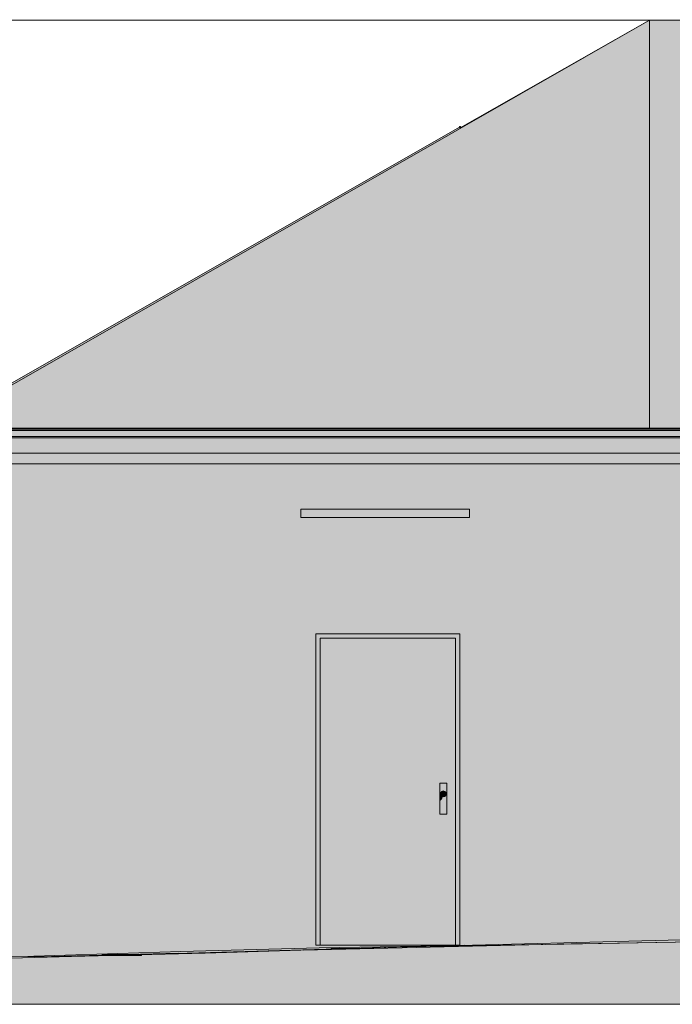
# Model space of a CAD drawing. Header units: metres. Extents: x 0 to 0.84, y 0 to 0.297.
# Tile 27 of 44: x 0.675 to 0.684, y 0.238 to 0.252. Entities that reach past the tile are written whole.
import ezdxf

# ---------------------------------------------------------------- set-up
doc = ezdxf.new("R2010")
doc.units = ezdxf.units.M
doc.header["$XCLIPFRAME"] = 2
doc.layers.add('Standard', color=7, linetype='Continuous', lineweight=25)
picture_1 = doc.add_image_def('image1.jpg', size_in_pixel=(1024, 1024))
picture_2 = doc.add_image_def('image4.jpg', size_in_pixel=(1024, 1024))

msp = doc.modelspace()

# ---------------------------------------------------------------- hatches: boundary and pattern name
at = {"layer": 'Standard', "linetype": 'Continuous', "lineweight": 13, "transparency": 33554687}
for color, points in [(7, [(0.673866, 0.24637), (0.673923, 0.24637), (0.683824, 0.252032), (0.681195, 0.250536), (0.681186, 0.250545)]), (7, [(0.724908, 0.252038), (0.683824, 0.252032), (0.673923, 0.24637), (0.724901, 0.24637)]), (7, [(0.681186, 0.250545), (0.681195, 0.250536), (0.681199, 0.250538)]), (7, [(0.724901, 0.246255), (0.724901, 0.24637), (0.673923, 0.24637), (0.673923, 0.246355), (0.724844, 0.246355), (0.724844, 0.246255)]), (7, [(0.673669, 0.246335), (0.673669, 0.246321), (0.72483, 0.246321), (0.724844, 0.246335)]), (7, [(0.676621, 0.246025), (0.673961, 0.246025), (0.673961, 0.245953), (0.676621, 0.245952)]), (9, [(0.681323, 0.245128), (0.681323, 0.245248), (0.678983, 0.245248), (0.678983, 0.245128)]), (7, [(0.681091, 0.243515), (0.679291, 0.243515), (0.679291, 0.243494), (0.681091, 0.243494)]), (7, [(0.681191, 0.239195), (0.681191, 0.243515), (0.681091, 0.243515), (0.681091, 0.243494), (0.681169, 0.243494), (0.681169, 0.239654), (0.681169, 0.239195)]), (7, [(0.680911, 0.241015), (0.680911, 0.241445), (0.680897, 0.241431), (0.680897, 0.241271), (0.680887, 0.241268), (0.68087, 0.241259), (0.680855, 0.241244), (0.680846, 0.241227), (0.680841, 0.24121), (0.680846, 0.241193), (0.680848, 0.24119), (0.680856, 0.241183), (0.680859, 0.24118), (0.680876, 0.241176), (0.680893, 0.24118), (0.680897, 0.241182), (0.680897, 0.241001), (0.680997, 0.241001), (0.681011, 0.241015)]), (7, [(0.680941, 0.24126), (0.680926, 0.241275), (0.680923, 0.241286), (0.680918, 0.241287), (0.680911, 0.241285), (0.680911, 0.241196), (0.680924, 0.241204), (0.680939, 0.241218), (0.680948, 0.241235), (0.680953, 0.241253), (0.680952, 0.241257)]), (9, [(0.680926, 0.241315), (0.680931, 0.241312), (0.680943, 0.241325), (0.680941, 0.24133)]), (9, [(0.680926, 0.241295), (0.680941, 0.241295), (0.680943, 0.241305), (0.680931, 0.241312)]), (254, [(0.680961, 0.241315), (0.680961, 0.241295), (0.680971, 0.241312)]), (254, [(0.680971, 0.241312), (0.680961, 0.241295), (0.680978, 0.241305)]), (254, [(0.680978, 0.241305), (0.680961, 0.241295), (0.680981, 0.241295)]), (254, [(0.680981, 0.24133), (0.680978, 0.241325), (0.680991, 0.241312), (0.680995, 0.241315)]), (9, [(0.680978, 0.241265), (0.680971, 0.241278), (0.680961, 0.241275), (0.680961, 0.24126)]), (9, [(0.680995, 0.241275), (0.680991, 0.241278), (0.680978, 0.241265), (0.680981, 0.24126)]), (7, [(0.687366, 0.239296), (0.695414, 0.239547), (0.682374, 0.239207)]), (7, [(0.679406, 0.239143), (0.679144, 0.239135), (0.679406, 0.239143)]), (7, [(0.673951, 0.238375), (0.676621, 0.238375), (0.676621, 0.239059), (0.675796, 0.239038), (0.67469, 0.239011), (0.674575, 0.239008), (0.673981, 0.23899), (0.673951, 0.238989)]), (7, [(0.676224, 0.239052), (0.675679, 0.239038), (0.675701, 0.239038), (0.676142, 0.239049)]), (7, [(0.676224, 0.239052), (0.676142, 0.239049), (0.676399, 0.239056), (0.676541, 0.23906)])]:
    msp.add_hatch(color=color, dxfattribs=at).paths.add_polyline_path(points)
at = {"layer": 'Standard', "linetype": 'Continuous', "lineweight": 13, "true_color": 0xd1d1d1, "transparency": 33554687}
for points in [[(0.673649, 0.246355), (0.673649, 0.246335), (0.724844, 0.246335), (0.724844, 0.246355)], [(0.673669, 0.246335), (0.673669, 0.246235), (0.724844, 0.246235), (0.724844, 0.246335)]]:
    msp.add_hatch(color=254, dxfattribs=at).paths.add_polyline_path(points)
at = {"layer": 'Standard', "linetype": 'Continuous', "lineweight": 13, "transparency": 33554687}
h = msp.add_hatch(color=7, dxfattribs=at)
h.paths.add_polyline_path([(0.673923, 0.246025), (0.697215, 0.246025), (0.697206, 0.246082), (0.697206, 0.246087), (0.697205, 0.24609), (0.697205, 0.246235), (0.673923, 0.246235)])
h.paths.add_polyline_path([(0.724901, 0.246025), (0.724901, 0.246255), (0.724844, 0.246255), (0.724844, 0.246235), (0.697465, 0.246235), (0.697465, 0.24609), (0.697465, 0.246089), (0.697464, 0.246082), (0.697455, 0.246025)])
h = msp.add_hatch(color=7, dxfattribs=at)
h.paths.add_polyline_path([(0.697215, 0.246025), (0.697206, 0.246082), (0.697206, 0.246087), (0.697205, 0.24609), (0.697205, 0.246235), (0.673923, 0.246235), (0.673923, 0.246106), (0.697089, 0.246102), (0.697089, 0.246025)])
h.paths.add_polyline_path([(0.724844, 0.246235), (0.697465, 0.246235), (0.697465, 0.246102), (0.724706, 0.246097)])
at = {"layer": 'Standard', "linetype": 'Continuous', "lineweight": 13, "true_color": 0xf3f3f3, "transparency": 33554687}
for points in [[(0.676621, 0.245875), (0.676621, 0.246025), (0.673961, 0.246025), (0.673961, 0.245875)], [(0.676621, 0.239275), (0.676621, 0.245875), (0.673951, 0.245875), (0.673951, 0.239275)], [(0.679291, 0.243515), (0.679191, 0.243515), (0.679191, 0.239675), (0.679191, 0.239195), (0.679251, 0.239195), (0.679251, 0.243455), (0.679291, 0.243455)], [(0.681091, 0.243515), (0.679291, 0.243515), (0.679291, 0.243455), (0.681091, 0.243455)], [(0.681191, 0.239195), (0.681191, 0.243515), (0.681091, 0.243515), (0.681091, 0.243455), (0.681131, 0.243455), (0.681131, 0.239195)]]:
    msp.add_hatch(color=7, dxfattribs=at).paths.add_polyline_path(points)
h = msp.add_hatch(color=7, dxfattribs=at)
h.paths.add_polyline_path([(0.724481, 0.245875), (0.724481, 0.246025), (0.697455, 0.246025), (0.69745, 0.24599), (0.697443, 0.24594), (0.697435, 0.24589), (0.697435, 0.245875)])
h.paths.add_polyline_path([(0.676621, 0.246025), (0.676621, 0.245875), (0.697235, 0.245875), (0.697235, 0.24589), (0.697228, 0.24594), (0.69722, 0.24599), (0.697215, 0.246025)])
at = {"layer": 'Standard', "linetype": 'Continuous', "lineweight": 13, "transparency": 33554687}
h = msp.add_hatch(color=7, dxfattribs=at)
h.paths.add_polyline_path([(0.724481, 0.246025), (0.697455, 0.246025), (0.69745, 0.24599), (0.697444, 0.245947), (0.724481, 0.24594)])
h.paths.add_polyline_path([(0.676621, 0.246025), (0.676621, 0.245952), (0.697011, 0.245947), (0.697011, 0.245897), (0.697025, 0.245875), (0.697235, 0.245875), (0.697235, 0.24589), (0.697228, 0.24594), (0.69722, 0.24599), (0.697215, 0.246025)])
at = {"layer": 'Standard', "linetype": 'Continuous', "lineweight": 13, "true_color": 0xf3f3f3, "transparency": 33554687}
h = msp.add_hatch(color=7, dxfattribs=at)
h.paths.add_polyline_path([(0.679191, 0.239675), (0.679191, 0.243515), (0.681191, 0.243515), (0.681191, 0.239675), (0.690381, 0.239675), (0.690381, 0.239695), (0.690411, 0.239695), (0.690411, 0.244945), (0.696291, 0.244945), (0.696291, 0.239695), (0.696321, 0.239695), (0.696321, 0.239675), (0.697235, 0.239675), (0.697235, 0.245875), (0.676621, 0.245875), (0.676621, 0.239675)])
h.paths.add_polyline_path([(0.698411, 0.244945), (0.704291, 0.244945), (0.704291, 0.239695), (0.704321, 0.239695), (0.704321, 0.239675), (0.708381, 0.239675), (0.708381, 0.239695), (0.708411, 0.239695), (0.708411, 0.244945), (0.714291, 0.244945), (0.714291, 0.239695), (0.714321, 0.239695), (0.714321, 0.239675), (0.716401, 0.239675), (0.716401, 0.239695), (0.716431, 0.239695), (0.716431, 0.244945), (0.722311, 0.244945), (0.722311, 0.239695), (0.722341, 0.239695), (0.722341, 0.239675), (0.724491, 0.239675), (0.724491, 0.245875), (0.697435, 0.245875), (0.697435, 0.239675), (0.698381, 0.239675), (0.698381, 0.239695), (0.698411, 0.239695)])
h.paths.add_polyline_path([(0.678983, 0.245128), (0.678982, 0.245128), (0.678982, 0.245248), (0.678983, 0.245248), (0.681323, 0.245248), (0.681323, 0.245128)], flags=16)
h.paths.add_polyline_path([(0.705176, 0.245108), (0.705174, 0.245108), (0.705174, 0.245228), (0.705176, 0.245228), (0.707515, 0.245228), (0.707515, 0.245108)], flags=16)
at = {"layer": 'Standard', "linetype": 'Continuous', "lineweight": 13, "transparency": 33554687}
h = msp.add_hatch(color=7, dxfattribs=at)
h.paths.add_polyline_path([(0.690381, 0.239675), (0.690381, 0.239695), (0.690361, 0.239675)])
h.paths.add_polyline_path([(0.697235, 0.239675), (0.697235, 0.245875), (0.697036, 0.245875), (0.697044, 0.245864), (0.697069, 0.245825), (0.697081, 0.245805), (0.697094, 0.245785), (0.697107, 0.245765), (0.697119, 0.245745), (0.697119, 0.239675)])
h.paths.add_polyline_path([(0.708381, 0.239675), (0.708381, 0.239695), (0.708361, 0.239675)])
h.paths.add_polyline_path([(0.716401, 0.239675), (0.716401, 0.239695), (0.716381, 0.239675)])
h.paths.add_polyline_path([(0.698381, 0.239675), (0.698381, 0.239695), (0.698361, 0.239675)])
h.paths.add_polyline_path([(0.678983, 0.245128), (0.678982, 0.245128), (0.678982, 0.245248), (0.678904, 0.245169), (0.678904, 0.245049), (0.68126, 0.245065), (0.681322, 0.245128)])
h.paths.add_polyline_path([(0.705176, 0.245108), (0.705174, 0.245108), (0.705174, 0.245228), (0.705096, 0.245149), (0.705096, 0.245029), (0.707451, 0.245044), (0.707515, 0.245108)])
at = {"layer": 'Standard', "linetype": 'Continuous', "lineweight": 13, "true_color": 0xaaaaaa, "transparency": 33554687}
for points in [[(0.678983, 0.245128), (0.678983, 0.245248), (0.678982, 0.245248), (0.678982, 0.245128)], [(0.687366, 0.239296), (0.697453, 0.239611), (0.680461, 0.239173)], [(0.677654, 0.239086), (0.680461, 0.239173), (0.675796, 0.239038)], [(0.682374, 0.239207), (0.680522, 0.239174), (0.680335, 0.239169), (0.679018, 0.239128), (0.682931, 0.239217)], [(0.680522, 0.239174), (0.680461, 0.239173), (0.680335, 0.239169)], [(0.681213, 0.239193), (0.681242, 0.239193), (0.681257, 0.239194)], [(0.67235, 0.239014), (0.675796, 0.239038), (0.667781, 0.239014)], [(0.673395, 0.238979), (0.675796, 0.239038), (0.67235, 0.239014)]]:
    msp.add_hatch(color=253, dxfattribs=at).paths.add_polyline_path(points)
at = {"layer": 'Standard', "linetype": 'Continuous', "lineweight": 13, "transparency": 33554687}
h = msp.add_hatch(color=7, dxfattribs=at)
h.paths.add_polyline_path([(0.679291, 0.243515), (0.679191, 0.243515), (0.679191, 0.243494), (0.679291, 0.243494)])
h.paths.add_polyline_path([(0.679251, 0.239195), (0.679251, 0.243455), (0.679222, 0.243427), (0.679222, 0.239195)])
at = {"layer": 'Standard', "linetype": 'Continuous', "lineweight": 13, "true_color": 0xf3f3f3, "transparency": 33554687}
h = msp.add_hatch(color=7, dxfattribs=at)
h.paths.add_polyline_path([(0.681131, 0.239195), (0.681131, 0.243455), (0.679251, 0.243455), (0.679251, 0.239195)])
h.paths.add_polyline_path([(0.681011, 0.241015), (0.680911, 0.241015), (0.680911, 0.241445), (0.681011, 0.241445)], flags=16)
at = {"layer": 'Standard', "linetype": 'Continuous', "lineweight": 13, "true_color": 0xd1d1d1, "transparency": 33554687}
h = msp.add_hatch(color=254, dxfattribs=at)
h.paths.add_polyline_path([(0.681011, 0.241015), (0.681011, 0.241445), (0.680911, 0.241445), (0.680911, 0.241015)])
h.paths.add_polyline_path([(0.680995, 0.241315), (0.681001, 0.241295), (0.680995, 0.241275), (0.680981, 0.24126), (0.680961, 0.241255), (0.680941, 0.24126), (0.680926, 0.241275), (0.680921, 0.241295), (0.680926, 0.241315), (0.680941, 0.24133), (0.680961, 0.241335), (0.680981, 0.24133)], flags=16)
at = {"layer": 'Standard', "linetype": 'Continuous', "lineweight": 13, "true_color": 0xbababa, "transparency": 33554687}
for points in [[(0.680921, 0.241295), (0.680926, 0.241295), (0.680931, 0.241312), (0.680926, 0.241315)], [(0.680926, 0.241275), (0.680931, 0.241278), (0.680926, 0.241295), (0.680921, 0.241295)], [(0.680943, 0.241265), (0.680951, 0.241278), (0.680943, 0.241285), (0.680931, 0.241278)], [(0.680941, 0.24126), (0.680943, 0.241265), (0.680931, 0.241278), (0.680926, 0.241275)], [(0.680961, 0.241255), (0.680961, 0.24126), (0.680943, 0.241265), (0.680941, 0.24126)], [(0.680981, 0.24126), (0.680978, 0.241265), (0.680961, 0.24126), (0.680961, 0.241255)]]:
    msp.add_hatch(color=9, dxfattribs=at).paths.add_polyline_path(points)
at = {"layer": 'Standard', "linetype": 'Continuous', "lineweight": 13, "true_color": 0xbbbbbb, "transparency": 33554687}
for points in [[(0.680931, 0.241278), (0.680943, 0.241285), (0.680941, 0.241295), (0.680926, 0.241295)], [(0.680961, 0.24126), (0.680961, 0.241275), (0.680951, 0.241278), (0.680943, 0.241265)]]:
    msp.add_hatch(color=9, dxfattribs=at).paths.add_polyline_path(points)
at = {"layer": 'Standard', "linetype": 'Continuous', "lineweight": 13, "true_color": 0xcacaca, "transparency": 33554687}
for points in [[(0.680931, 0.241312), (0.680943, 0.241305), (0.680951, 0.241312), (0.680943, 0.241325)], [(0.680941, 0.24133), (0.680943, 0.241325), (0.680961, 0.24133), (0.680961, 0.241335)], [(0.680943, 0.241285), (0.680961, 0.241295), (0.680941, 0.241295)], [(0.680951, 0.241278), (0.680961, 0.241295), (0.680943, 0.241285)], [(0.680961, 0.241275), (0.680961, 0.241295), (0.680951, 0.241278)], [(0.680991, 0.241278), (0.680978, 0.241285), (0.680971, 0.241278), (0.680978, 0.241265)], [(0.681001, 0.241295), (0.680995, 0.241295), (0.680991, 0.241278), (0.680995, 0.241275)]]:
    msp.add_hatch(color=9, dxfattribs=at).paths.add_polyline_path(points)
at = {"layer": 'Standard', "linetype": 'Continuous', "lineweight": 13, "true_color": 0xcdcdcd, "transparency": 33554687}
for points in [[(0.680941, 0.241295), (0.680961, 0.241295), (0.680943, 0.241305)], [(0.680971, 0.241278), (0.680961, 0.241295), (0.680961, 0.241275)]]:
    msp.add_hatch(color=254, dxfattribs=at).paths.add_polyline_path(points)
at = {"layer": 'Standard', "linetype": 'Continuous', "lineweight": 13, "true_color": 0xd2d2d2, "transparency": 33554687}
for points in [[(0.680943, 0.241325), (0.680951, 0.241312), (0.680961, 0.241315), (0.680961, 0.24133)], [(0.680995, 0.241295), (0.680981, 0.241295), (0.680978, 0.241285), (0.680991, 0.241278)]]:
    msp.add_hatch(color=254, dxfattribs=at).paths.add_polyline_path(points)
at = {"layer": 'Standard', "linetype": 'Continuous', "lineweight": 13, "true_color": 0xd0d0d0, "transparency": 33554687}
for points in [[(0.680943, 0.241305), (0.680961, 0.241295), (0.680951, 0.241312)], [(0.680978, 0.241285), (0.680961, 0.241295), (0.680971, 0.241278)]]:
    msp.add_hatch(color=254, dxfattribs=at).paths.add_polyline_path(points)
at = {"layer": 'Standard', "linetype": 'Continuous', "lineweight": 13, "true_color": 0xd3d3d3, "transparency": 33554687}
for points in [[(0.680951, 0.241312), (0.680961, 0.241295), (0.680961, 0.241315)], [(0.680961, 0.241335), (0.680961, 0.24133), (0.680978, 0.241325), (0.680981, 0.24133)], [(0.680981, 0.241295), (0.680961, 0.241295), (0.680978, 0.241285)], [(0.680995, 0.241315), (0.680991, 0.241312), (0.680995, 0.241295), (0.681001, 0.241295)]]:
    msp.add_hatch(color=254, dxfattribs=at).paths.add_polyline_path(points)
at = {"layer": 'Standard', "linetype": 'Continuous', "lineweight": 13, "true_color": 0xd8d8d8, "transparency": 33554687}
for points in [[(0.680961, 0.24133), (0.680961, 0.241315), (0.680971, 0.241312), (0.680978, 0.241325)], [(0.680991, 0.241312), (0.680978, 0.241305), (0.680981, 0.241295), (0.680995, 0.241295)]]:
    msp.add_hatch(color=254, dxfattribs=at).paths.add_polyline_path(points)
at = {"layer": 'Standard', "linetype": 'Continuous', "lineweight": 13, "true_color": 0xdadada, "transparency": 33554687}
msp.add_hatch(color=254, dxfattribs=at).paths.add_polyline_path([(0.680978, 0.241325), (0.680971, 0.241312), (0.680978, 0.241305), (0.680991, 0.241312)])
at = {"layer": 'Standard', "linetype": 'Continuous', "lineweight": 13, "true_color": 0x1e5d86, "transparency": 33554687}
h = msp.add_hatch(color=146, dxfattribs=at)
h.paths.add_polyline_path([(0.724491, 0.239675), (0.722341, 0.239675), (0.722341, 0.239615), (0.717537, 0.239615), (0.724491, 0.239548)])
h.paths.add_polyline_path([(0.716401, 0.239615), (0.716401, 0.239675), (0.714321, 0.239675), (0.714321, 0.239615), (0.708381, 0.239615), (0.708381, 0.239675), (0.704321, 0.239675), (0.704321, 0.239615), (0.698381, 0.239615), (0.698381, 0.239675), (0.697435, 0.239675), (0.697435, 0.23961), (0.697453, 0.239611), (0.707314, 0.239556), (0.712354, 0.23951), (0.713274, 0.23953), (0.717207, 0.239615)])
h.paths.add_polyline_path([(0.681191, 0.239675), (0.681191, 0.239195), (0.681131, 0.239195), (0.679251, 0.239195), (0.679191, 0.239195), (0.679191, 0.239675), (0.676621, 0.239675), (0.676621, 0.239087), (0.677315, 0.23911), (0.679235, 0.239158), (0.681213, 0.239193), (0.681257, 0.239194), (0.697235, 0.239605), (0.697235, 0.239675), (0.696321, 0.239675), (0.696321, 0.239615), (0.690381, 0.239615), (0.690381, 0.239675)])
h.paths.add_polyline_path([(0.676621, 0.238375), (0.697235, 0.238375), (0.697235, 0.239308), (0.696345, 0.239331), (0.691888, 0.239277), (0.69184, 0.239277), (0.691827, 0.239277), (0.691811, 0.239276), (0.688413, 0.239277), (0.687277, 0.23921), (0.684459, 0.239245), (0.682931, 0.239217), (0.679018, 0.239128), (0.677654, 0.239086), (0.676621, 0.239059)])
h.paths.add_polyline_path([(0.724491, 0.238375), (0.724491, 0.239286), (0.724478, 0.239286), (0.724077, 0.239298), (0.723776, 0.2393), (0.717452, 0.239344), (0.717277, 0.239326), (0.71665, 0.23935), (0.71172, 0.239384), (0.709449, 0.239355), (0.707878, 0.23931), (0.707458, 0.239298), (0.707201, 0.239303), (0.702254, 0.239401), (0.702236, 0.239401), (0.702232, 0.239402), (0.702215, 0.239402), (0.702117, 0.239401), (0.698418, 0.239356), (0.697435, 0.239313), (0.697435, 0.238375)])
at = {"layer": 'Standard', "linetype": 'Continuous', "lineweight": 13, "transparency": 33554687}
h = msp.add_hatch(color=7, dxfattribs=at)
h.paths.add_polyline_path([(0.717537, 0.239615), (0.722291, 0.239569), (0.722291, 0.239615)])
h.paths.add_polyline_path([(0.716401, 0.239615), (0.716401, 0.239675), (0.716381, 0.239675), (0.716337, 0.239631), (0.716337, 0.239596), (0.717207, 0.239615)])
h.paths.add_polyline_path([(0.708381, 0.239615), (0.708381, 0.239675), (0.708361, 0.239675), (0.708317, 0.239631), (0.708317, 0.239551), (0.714255, 0.239551), (0.714257, 0.239551), (0.714271, 0.239566), (0.714271, 0.239615)])
h.paths.add_polyline_path([(0.698381, 0.239615), (0.698381, 0.239675), (0.698361, 0.239675), (0.698317, 0.239631), (0.698317, 0.239606), (0.704271, 0.239573), (0.704271, 0.239615)])
h.paths.add_polyline_path([(0.679251, 0.239195), (0.679244, 0.239195), (0.679244, 0.239188), (0.680936, 0.239188), (0.681127, 0.239191), (0.681131, 0.239195)])
h.paths.add_polyline_path([(0.697235, 0.239605), (0.697235, 0.239675), (0.697119, 0.239675), (0.697119, 0.239602)])
h.paths.add_polyline_path([(0.690381, 0.239615), (0.690381, 0.239675), (0.690361, 0.239675), (0.690317, 0.239631), (0.690317, 0.239551), (0.695145, 0.239551), (0.696271, 0.23958), (0.696271, 0.239615)])
h.paths.add_polyline_path([(0.676621, 0.238375), (0.697235, 0.238375), (0.697235, 0.239308), (0.696345, 0.239331), (0.691888, 0.239277), (0.69184, 0.239277), (0.691827, 0.239277), (0.691811, 0.239276), (0.688413, 0.239277), (0.687277, 0.23921), (0.684459, 0.239245), (0.682931, 0.239217), (0.679018, 0.239128), (0.677654, 0.239086), (0.676621, 0.239059)])
h.paths.add_polyline_path([(0.724491, 0.238375), (0.724491, 0.239286), (0.724478, 0.239286), (0.724077, 0.239298), (0.723776, 0.2393), (0.717452, 0.239344), (0.717277, 0.239326), (0.71665, 0.23935), (0.71172, 0.239384), (0.709449, 0.239355), (0.707878, 0.23931), (0.707458, 0.239298), (0.707201, 0.239303), (0.702254, 0.239401), (0.702236, 0.239401), (0.702232, 0.239402), (0.702215, 0.239402), (0.702117, 0.239401), (0.698418, 0.239356), (0.697435, 0.239313), (0.697435, 0.238375)])
at = {"layer": 'Standard', "linetype": 'Continuous', "lineweight": 13, "true_color": 0x1e5d86, "transparency": 33554687}
h = msp.add_hatch(color=146, dxfattribs=at)
h.paths.add_polyline_path([(0.676621, 0.239275), (0.673951, 0.239275), (0.673951, 0.239033), (0.675101, 0.239036), (0.675273, 0.239042), (0.676621, 0.239087)])
h.paths.add_polyline_path([(0.673951, 0.238375), (0.676621, 0.238375), (0.676621, 0.239059), (0.675796, 0.239038), (0.67469, 0.239011), (0.674575, 0.239008), (0.673981, 0.23899), (0.673951, 0.238989)])
at = {"layer": 'Standard', "linetype": 'Continuous', "lineweight": 13, "true_color": 0xb9b9b9, "transparency": 33554687}
msp.add_hatch(color=9, dxfattribs=at).paths.add_polyline_path([(0.676158, 0.239067), (0.677315, 0.23911), (0.675273, 0.239042), (0.675101, 0.239036), (0.675169, 0.239036)])
at = {"layer": 'Standard', "linetype": 'Continuous', "lineweight": 13, "true_color": 0x4d4d4d, "transparency": 33554687}
for points in [[(0.676158, 0.239067), (0.677315, 0.23911), (0.675273, 0.239042), (0.675101, 0.239036), (0.675169, 0.239036)], [(0.676589, 0.239075), (0.677302, 0.2391), (0.677315, 0.23911), (0.676158, 0.239067)], [(0.676589, 0.239075), (0.677284, 0.239086), (0.677302, 0.2391)], [(0.678813, 0.239142), (0.677284, 0.239086), (0.679405, 0.239144), (0.679404, 0.23916), (0.679342, 0.239159)], [(0.679406, 0.239143), (0.679405, 0.239144), (0.677284, 0.239086), (0.677448, 0.239086), (0.679144, 0.239135)], [(0.677302, 0.2391), (0.677284, 0.239086), (0.678813, 0.239142)], [(0.677302, 0.2391), (0.678813, 0.239142), (0.679235, 0.239158), (0.677315, 0.23911)], [(0.678813, 0.239142), (0.679342, 0.239159), (0.679235, 0.239158)], [(0.679342, 0.239159), (0.681068, 0.239189), (0.681213, 0.239193), (0.679235, 0.239158)], [(0.679404, 0.23916), (0.679342, 0.239159), (0.679404, 0.23916)], [(0.679404, 0.23916), (0.679404, 0.23916), (0.680301, 0.239171), (0.680548, 0.239175), (0.681068, 0.239189)], [(0.679405, 0.239144), (0.67976, 0.239154), (0.680301, 0.239171), (0.679404, 0.23916)], [(0.67976, 0.239154), (0.679405, 0.239144), (0.679406, 0.239143), (0.679409, 0.239143)], [(0.681068, 0.239189), (0.680548, 0.239175), (0.680554, 0.239176), (0.681105, 0.23919)], [(0.681068, 0.239189), (0.681105, 0.23919), (0.681257, 0.239194), (0.681213, 0.239193)], [(0.676158, 0.239067), (0.675169, 0.239036), (0.675289, 0.239037)], [(0.676589, 0.239075), (0.676158, 0.239067), (0.675289, 0.239037), (0.675468, 0.239037)], [(0.677284, 0.239086), (0.676589, 0.239075), (0.675468, 0.239037), (0.67552, 0.239037)], [(0.676224, 0.239052), (0.677284, 0.239086), (0.67552, 0.239037), (0.675679, 0.239038)], [(0.677284, 0.239086), (0.676224, 0.239052), (0.676541, 0.23906), (0.677448, 0.239086)]]:
    msp.add_hatch(color=251, dxfattribs=at).paths.add_polyline_path(points)
at = {"layer": 'Standard', "linetype": 'Continuous', "lineweight": 13, "true_color": 0xb8b8b8, "transparency": 33554687}
for points in [[(0.676158, 0.239067), (0.677284, 0.239086), (0.677315, 0.23911)], [(0.677284, 0.239086), (0.680461, 0.239173), (0.679235, 0.239158)], [(0.677284, 0.239086), (0.677448, 0.239086), (0.680461, 0.239173)], [(0.677315, 0.23911), (0.677284, 0.239086), (0.679235, 0.239158)], [(0.679235, 0.239158), (0.680461, 0.239173), (0.681213, 0.239193)], [(0.681213, 0.239193), (0.680461, 0.239173), (0.681257, 0.239194)], [(0.676158, 0.239067), (0.675169, 0.239036), (0.675289, 0.239037)], [(0.677284, 0.239086), (0.676158, 0.239067), (0.675289, 0.239037), (0.67552, 0.239037)], [(0.675796, 0.239038), (0.677284, 0.239086), (0.67552, 0.239037)], [(0.675796, 0.239038), (0.677448, 0.239086), (0.677284, 0.239086)]]:
    msp.add_hatch(color=9, dxfattribs=at).paths.add_polyline_path(points)
at = {"layer": 'Standard', "linetype": 'Continuous', "lineweight": 13, "true_color": 0x474747, "transparency": 33554687}
for points in [[(0.682374, 0.239207), (0.680522, 0.239174), (0.680335, 0.239169), (0.679018, 0.239128), (0.682931, 0.239217)], [(0.680522, 0.239174), (0.680461, 0.239173), (0.680335, 0.239169)], [(0.681213, 0.239193), (0.681242, 0.239193), (0.681257, 0.239194)]]:
    msp.add_hatch(color=49, dxfattribs=at).paths.add_polyline_path(points)

# ---------------------------------------------------------------- linework, layer by layer
at = {"layer": 'Standard', "color": 7, "linetype": 'Continuous', "lineweight": 13, "transparency": 33554687}
for p, q in [((0.681195, 0.250536), (0.683824, 0.252032)), ((0.683824, 0.252032), (0.724908, 0.252038)), ((0.673866, 0.24637), (0.681186, 0.250545)), ((0.681186, 0.250545), (0.681195, 0.250536)), ((0.681195, 0.250536), (0.681186, 0.250545)), ((0.681186, 0.250545), (0.681199, 0.250538)), ((0.724844, 0.246355), (0.673649, 0.246355)), ((0.724901, 0.24637), (0.673923, 0.24637)), ((0.724844, 0.246335), (0.673649, 0.246335)), ((0.724844, 0.246235), (0.673669, 0.246235)), ((0.673923, 0.246025), (0.697215, 0.246025)), ((0.676621, 0.245875), (0.673951, 0.245875)), ((0.676621, 0.245875), (0.697235, 0.245875)), ((0.678982, 0.245128), (0.678982, 0.245248)), ((0.678982, 0.245248), (0.678983, 0.245248)), ((0.678983, 0.245248), (0.678983, 0.245128)), ((0.678983, 0.245248), (0.681323, 0.245248)), ((0.681323, 0.245248), (0.681323, 0.245128)), ((0.678983, 0.245128), (0.678982, 0.245128)), ((0.681323, 0.245128), (0.678983, 0.245128)), ((0.679191, 0.243515), (0.679191, 0.239675)), ((0.681191, 0.243515), (0.679191, 0.243515)), ((0.681191, 0.243515), (0.681191, 0.239195)), ((0.681191, 0.243515), (0.681191, 0.239675)), ((0.681191, 0.239675), (0.681191, 0.243515)), ((0.679251, 0.239195), (0.679251, 0.243455)), ((0.679251, 0.243455), (0.679251, 0.243455)), ((0.679251, 0.239195), (0.679251, 0.243455)), ((0.679251, 0.243455), (0.681131, 0.243455)), ((0.681131, 0.243455), (0.681131, 0.239195)), ((0.680911, 0.241445), (0.680911, 0.241015)), ((0.680911, 0.241445), (0.680911, 0.241445)), ((0.680911, 0.241015), (0.680911, 0.241445)), ((0.680911, 0.241445), (0.681011, 0.241445)), ((0.681011, 0.241445), (0.681011, 0.241015)), ((0.680926, 0.241315), (0.680921, 0.241295)), ((0.680921, 0.241295), (0.680926, 0.241275)), ((0.680941, 0.24133), (0.680926, 0.241315)), ((0.680961, 0.241335), (0.680941, 0.24133)), ((0.680981, 0.24133), (0.680961, 0.241335)), ((0.680995, 0.241315), (0.680981, 0.24133)), ((0.681001, 0.241295), (0.680995, 0.241315)), ((0.680995, 0.241275), (0.681001, 0.241295)), ((0.680926, 0.241275), (0.680941, 0.24126)), ((0.680941, 0.24126), (0.680961, 0.241255)), ((0.680961, 0.241255), (0.680981, 0.24126)), ((0.680981, 0.24126), (0.680995, 0.241275)), ((0.680911, 0.241015), (0.680911, 0.241015)), ((0.681011, 0.241015), (0.680911, 0.241015)), ((0.679191, 0.239675), (0.679191, 0.239195)), ((0.681191, 0.239675), (0.681191, 0.239195)), ((0.681191, 0.239195), (0.681191, 0.239675)), ((0.697453, 0.239611), (0.680461, 0.239173)), ((0.680461, 0.239173), (0.687366, 0.239296)), ((0.682374, 0.239207), (0.687366, 0.239296)), ((0.677315, 0.23911), (0.675273, 0.239042)), ((0.675273, 0.239042), (0.677315, 0.23911)), ((0.680461, 0.239173), (0.675796, 0.239038)), ((0.679235, 0.239158), (0.677315, 0.23911)), ((0.677315, 0.23911), (0.679235, 0.239158)), ((0.680461, 0.239173), (0.677654, 0.239086)), ((0.682931, 0.239217), (0.679018, 0.239128)), ((0.682931, 0.239217), (0.679018, 0.239128)), ((0.679191, 0.239195), (0.679251, 0.239195)), ((0.679235, 0.239158), (0.681213, 0.239193)), ((0.681213, 0.239193), (0.679235, 0.239158)), ((0.679251, 0.239195), (0.679251, 0.239195)), ((0.681131, 0.239195), (0.679251, 0.239195)), ((0.681131, 0.239195), (0.681191, 0.239195)), ((0.681257, 0.239194), (0.681213, 0.239193)), ((0.681213, 0.239193), (0.681257, 0.239194)), ((0.675796, 0.239038), (0.667781, 0.239014)), ((0.675796, 0.239038), (0.673395, 0.238979)), ((0.675101, 0.239036), (0.675273, 0.239042)), ((0.675101, 0.239036), (0.675273, 0.239042)), ((0.67552, 0.239037), (0.677284, 0.239086)), ((0.67552, 0.239037), (0.677284, 0.239086)), ((0.675796, 0.239038), (0.677654, 0.239086)), ((0.673951, 0.238375), (0.676621, 0.238375)), ((0.697235, 0.238375), (0.676621, 0.238375))]:
    msp.add_line(p, q, dxfattribs=at)

# ---------------------------------------------------------------- pictures from other files: only their frames are drawn
image = msp.add_image(picture_2, insert=(0.673866, 0.24637), size_in_units=(0.009958, 0.005662), dxfattribs=at)
image = msp.add_image(picture_2, insert=(0.724908, 0.252038), size_in_units=(0.050985, 0.005668), dxfattribs=at)
image.set_boundary_path([(-0.5, 1023.504), (-825.637, 1024.53), (-1024.5, 2047.5), (-0.65, 2047.5), (-0.5, 1023.504)])
image = msp.add_image(picture_2, insert=(0.681186, 0.250545), size_in_units=(0.0000125, 0.00000924), dxfattribs=at)
image = msp.add_image(picture_2, insert=(0.673923, 0.246025), size_in_units=(0.050978, 0.00023), dxfattribs=at)
image = msp.add_image(picture_1, insert=(0.679405, 0.239143), size_in_units=(0.000261, 0.00000834), dxfattribs=at)
image = msp.add_image(picture_1, insert=(0.676224, 0.239052), size_in_units=(0.000545, 0.0000141), dxfattribs=at)
image = msp.add_image(picture_1, insert=(0.676224, 0.239052), size_in_units=(0.000398, 0.0000104), dxfattribs=at)

doc.saveas('drawing.dxf')
